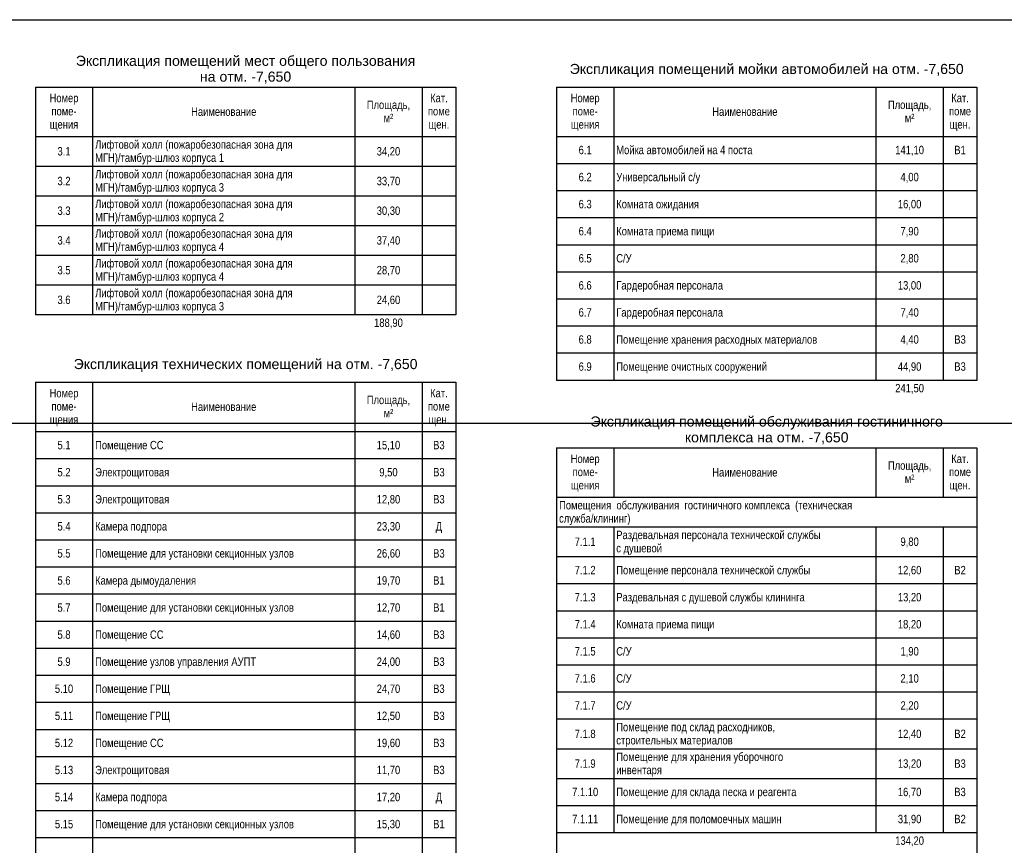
# Model space of a CAD drawing. Header units: millimetres. Extents: x -277772 to 277599, y -59564 to 282085.
# Tile 179 of 192: x 213569 to 242853, y 42913 to 67464. Entities that reach past the tile are written whole.
import ezdxf

# ---------------------------------------------------------------- set-up
doc = ezdxf.new("R2010")
doc.units = ezdxf.units.MM
doc.layers.add('UNPLOTTED', color=2, linetype='Continuous', plot=False)
doc.styles.add('Arial', font='arial.ttf', dxfattribs={"width": 0.8, "height": 350})
doc.styles.add('Arial_4', font='arial.ttf', dxfattribs={"height": 3})

# ---------------------------------------------------------------- blocks, each defined once
blk = doc.blocks.new('A$C5a34e52e')
for p, q in [((163.29, 520.82), (163.29, 506.06)), ((163.29, 520.82), (288.29, 520.82)), ((180.29, 520.82), (180.29, 506.06)), ((258.29, 520.82), (258.29, 506.06)), ((278.29, 520.82), (278.29, 506.06)), ((288.29, 520.82), (288.29, 506.06)), ((288.29, 520.82), (288.29, 506.06)), ((318.29, 520.82), (318.29, 506.06)), ((318.29, 520.82), (443.29, 520.82)), ((335.29, 520.82), (335.29, 506.06)), ((413.29, 520.82), (413.29, 506.06)), ((433.29, 520.82), (433.29, 506.06)), ((443.29, 520.82), (443.29, 506.06)), ((443.29, 520.82), (443.29, 506.06)), ((180.29, 506.06), (163.29, 506.06)), ((163.29, 506.06), (163.29, 497.23)), ((258.29, 506.06), (180.29, 506.06)), ((180.29, 506.06), (180.29, 497.23)), ((278.29, 506.06), (258.29, 506.06)), ((258.29, 506.06), (258.29, 497.23)), ((288.29, 506.06), (278.29, 506.06)), ((278.29, 506.06), (278.29, 497.23)), ((288.29, 506.06), (288.29, 506.06)), ((288.29, 506.06), (288.29, 497.23)), ((288.29, 506.06), (288.29, 497.23)), ((335.29, 506.06), (318.29, 506.06)), ((318.29, 506.06), (318.29, 498.01)), ((413.29, 506.06), (335.29, 506.06)), ((335.29, 506.06), (335.29, 498.01)), ((433.29, 506.06), (413.29, 506.06)), ((413.29, 506.06), (413.29, 498.01)), ((443.29, 506.06), (433.29, 506.06)), ((433.29, 506.06), (433.29, 498.01)), ((443.29, 506.06), (443.29, 506.06)), ((443.29, 506.06), (443.29, 498.01)), ((443.29, 506.06), (443.29, 498.01)), ((335.29, 498.01), (318.29, 498.01)), ((318.29, 498.01), (318.29, 489.96)), ((413.29, 498.01), (335.29, 498.01)), ((335.29, 498.01), (335.29, 489.96)), ((433.29, 498.01), (413.29, 498.01)), ((413.29, 498.01), (413.29, 489.96)), ((443.29, 498.01), (433.29, 498.01)), ((433.29, 498.01), (433.29, 489.96)), ((443.29, 498.01), (443.29, 498.01)), ((443.29, 498.01), (443.29, 489.96)), ((443.29, 498.01), (443.29, 489.96)), ((180.29, 497.23), (163.29, 497.23)), ((163.29, 497.23), (163.29, 488.4)), ((258.29, 497.23), (180.29, 497.23)), ((180.29, 497.23), (180.29, 488.4)), ((278.29, 497.23), (258.29, 497.23)), ((258.29, 497.23), (258.29, 488.4)), ((288.29, 497.23), (278.29, 497.23)), ((278.29, 497.23), (278.29, 488.4)), ((288.29, 497.23), (288.29, 497.23)), ((288.29, 497.23), (288.29, 488.4)), ((288.29, 497.23), (288.29, 488.4)), ((335.29, 489.96), (318.29, 489.96)), ((318.29, 489.96), (318.29, 481.91)), ((413.29, 489.96), (335.29, 489.96)), ((335.29, 489.96), (335.29, 481.91)), ((433.29, 489.96), (413.29, 489.96)), ((413.29, 489.96), (413.29, 481.91)), ((443.29, 489.96), (433.29, 489.96)), ((433.29, 489.96), (433.29, 481.91)), ((443.29, 489.96), (443.29, 489.96)), ((443.29, 489.96), (443.29, 481.91)), ((443.29, 489.96), (443.29, 481.91)), ((180.29, 488.4), (163.29, 488.4)), ((163.29, 488.4), (163.29, 479.56)), ((258.29, 488.4), (180.29, 488.4)), ((180.29, 488.4), (180.29, 479.56)), ((278.29, 488.4), (258.29, 488.4)), ((258.29, 488.4), (258.29, 479.56)), ((288.29, 488.4), (278.29, 488.4)), ((278.29, 488.4), (278.29, 479.56)), ((288.29, 488.4), (288.29, 488.4)), ((288.29, 488.4), (288.29, 479.56)), ((288.29, 488.4), (288.29, 479.56)), ((335.29, 481.91), (318.29, 481.91)), ((318.29, 481.91), (318.29, 473.86)), ((413.29, 481.91), (335.29, 481.91)), ((335.29, 481.91), (335.29, 473.86)), ((433.29, 481.91), (413.29, 481.91)), ((413.29, 481.91), (413.29, 473.86)), ((443.29, 481.91), (433.29, 481.91)), ((433.29, 481.91), (433.29, 473.86)), ((443.29, 481.91), (443.29, 481.91)), ((443.29, 481.91), (443.29, 473.86)), ((443.29, 481.91), (443.29, 473.86)), ((180.29, 479.56), (163.29, 479.56)), ((163.29, 479.56), (163.29, 470.73)), ((258.29, 479.56), (180.29, 479.56)), ((180.29, 479.56), (180.29, 470.73)), ((278.29, 479.56), (258.29, 479.56)), ((258.29, 479.56), (258.29, 470.73)), ((288.29, 479.56), (278.29, 479.56)), ((278.29, 479.56), (278.29, 470.73)), ((288.29, 479.56), (288.29, 479.56)), ((288.29, 479.56), (288.29, 470.73)), ((288.29, 479.56), (288.29, 470.73)), ((335.29, 473.86), (318.29, 473.86)), ((318.29, 473.86), (318.29, 465.81)), ((413.29, 473.86), (335.29, 473.86)), ((335.29, 473.86), (335.29, 465.81)), ((433.29, 473.86), (413.29, 473.86)), ((413.29, 473.86), (413.29, 465.81)), ((443.29, 473.86), (433.29, 473.86)), ((433.29, 473.86), (433.29, 465.81)), ((443.29, 473.86), (443.29, 473.86)), ((443.29, 473.86), (443.29, 465.81)), ((443.29, 473.86), (443.29, 465.81)), ((180.29, 470.73), (163.29, 470.73)), ((163.29, 470.73), (163.29, 461.89)), ((258.29, 470.73), (180.29, 470.73)), ((180.29, 470.73), (180.29, 461.89)), ((278.29, 470.73), (258.29, 470.73)), ((258.29, 470.73), (258.29, 461.89)), ((288.29, 470.73), (278.29, 470.73)), ((278.29, 470.73), (278.29, 461.89)), ((288.29, 470.73), (288.29, 470.73)), ((288.29, 470.73), (288.29, 461.89)), ((288.29, 470.73), (288.29, 461.89)), ((335.29, 465.81), (318.29, 465.81)), ((318.29, 465.81), (318.29, 457.76)), ((413.29, 465.81), (335.29, 465.81)), ((335.29, 465.81), (335.29, 457.76)), ((433.29, 465.81), (413.29, 465.81)), ((413.29, 465.81), (413.29, 457.76)), ((443.29, 465.81), (433.29, 465.81)), ((433.29, 465.81), (433.29, 457.76)), ((443.29, 465.81), (443.29, 465.81)), ((443.29, 465.81), (443.29, 457.76)), ((443.29, 465.81), (443.29, 457.76)), ((180.29, 461.89), (163.29, 461.89)), ((163.29, 461.89), (163.29, 453.06)), ((258.29, 461.89), (180.29, 461.89)), ((180.29, 461.89), (180.29, 453.06)), ((278.29, 461.89), (258.29, 461.89)), ((258.29, 461.89), (258.29, 453.06)), ((288.29, 461.89), (278.29, 461.89)), ((278.29, 461.89), (278.29, 453.06)), ((288.29, 461.89), (288.29, 461.89)), ((288.29, 461.89), (288.29, 453.06)), ((288.29, 461.89), (288.29, 453.06)), ((335.29, 457.76), (318.29, 457.76)), ((318.29, 457.76), (318.29, 449.71)), ((413.29, 457.76), (335.29, 457.76)), ((335.29, 457.76), (335.29, 449.71)), ((433.29, 457.76), (413.29, 457.76)), ((413.29, 457.76), (413.29, 449.71)), ((443.29, 457.76), (433.29, 457.76)), ((433.29, 457.76), (433.29, 449.71)), ((443.29, 457.76), (443.29, 457.76)), ((443.29, 457.76), (443.29, 449.71)), ((443.29, 457.76), (443.29, 449.71)), ((180.29, 453.06), (163.29, 453.06)), ((258.29, 453.06), (180.29, 453.06)), ((278.29, 453.06), (258.29, 453.06)), ((288.29, 453.06), (278.29, 453.06)), ((288.29, 453.06), (288.29, 453.06)), ((335.29, 449.71), (318.29, 449.71)), ((318.29, 449.71), (318.29, 441.66)), ((413.29, 449.71), (335.29, 449.71)), ((335.29, 449.71), (335.29, 441.66)), ((433.29, 449.71), (413.29, 449.71)), ((413.29, 449.71), (413.29, 441.66)), ((443.29, 449.71), (433.29, 449.71)), ((433.29, 449.71), (433.29, 441.66)), ((443.29, 449.71), (443.29, 449.71)), ((443.29, 449.71), (443.29, 441.66)), ((443.29, 449.71), (443.29, 441.66)), ((335.29, 441.66), (318.29, 441.66)), ((318.29, 441.66), (318.29, 433.61)), ((413.29, 441.66), (335.29, 441.66)), ((335.29, 441.66), (335.29, 433.61)), ((433.29, 441.66), (413.29, 441.66)), ((413.29, 441.66), (413.29, 433.61)), ((443.29, 441.66), (433.29, 441.66)), ((433.29, 441.66), (433.29, 433.61)), ((443.29, 441.66), (443.29, 441.66)), ((443.29, 441.66), (443.29, 433.61)), ((443.29, 441.66), (443.29, 433.61)), ((335.29, 433.61), (318.29, 433.61)), ((413.29, 433.61), (335.29, 433.61)), ((433.29, 433.61), (413.29, 433.61)), ((443.29, 433.61), (433.29, 433.61)), ((443.29, 433.61), (443.29, 433.61)), ((163.29, 433.06), (163.29, 418.3)), ((163.29, 433.06), (288.29, 433.06)), ((180.29, 433.06), (180.29, 418.3)), ((258.29, 433.06), (258.29, 418.3)), ((278.29, 433.06), (278.29, 418.3)), ((288.29, 433.06), (288.29, 418.3)), ((288.29, 433.06), (288.29, 418.3)), ((180.29, 418.3), (163.29, 418.3)), ((163.29, 418.3), (163.29, 410.25)), ((258.29, 418.3), (180.29, 418.3)), ((180.29, 418.3), (180.29, 410.25)), ((278.29, 418.3), (258.29, 418.3)), ((258.29, 418.3), (258.29, 410.25)), ((288.29, 418.3), (278.29, 418.3)), ((278.29, 418.3), (278.29, 410.25)), ((288.29, 418.3), (288.29, 418.3)), ((288.29, 418.3), (288.29, 410.25)), ((288.29, 418.3), (288.29, 410.25)), ((318.29, 413.56), (318.29, 213.56)), ((318.29, 413.56), (318.29, 398.8)), ((318.29, 413.56), (443.29, 413.56)), ((335.29, 413.56), (335.29, 398.8)), ((413.29, 413.56), (413.29, 398.8)), ((433.29, 413.56), (433.29, 398.8)), ((443.29, 413.56), (443.29, 213.56)), ((443.29, 413.56), (443.29, 398.8)), ((443.29, 413.56), (443.29, 398.8)), ((180.29, 410.25), (163.29, 410.25)), ((163.29, 410.25), (163.29, 402.2)), ((258.29, 410.25), (180.29, 410.25)), ((180.29, 410.25), (180.29, 402.2)), ((278.29, 410.25), (258.29, 410.25)), ((258.29, 410.25), (258.29, 402.2)), ((288.29, 410.25), (278.29, 410.25)), ((278.29, 410.25), (278.29, 402.2)), ((288.29, 410.25), (288.29, 410.25)), ((288.29, 410.25), (288.29, 402.2)), ((288.29, 410.25), (288.29, 402.2)), ((180.29, 402.2), (163.29, 402.2)), ((163.29, 402.2), (163.29, 394.15)), ((258.29, 402.2), (180.29, 402.2)), ((180.29, 402.2), (180.29, 394.15)), ((278.29, 402.2), (258.29, 402.2)), ((258.29, 402.2), (258.29, 394.15)), ((288.29, 402.2), (278.29, 402.2)), ((278.29, 402.2), (278.29, 394.15)), ((288.29, 402.2), (288.29, 402.2)), ((288.29, 402.2), (288.29, 394.15)), ((288.29, 402.2), (288.29, 394.15)), ((335.29, 398.8), (318.29, 398.8)), ((413.29, 398.8), (335.29, 398.8)), ((433.29, 398.8), (413.29, 398.8)), ((443.29, 398.8), (433.29, 398.8)), ((443.29, 398.8), (443.29, 398.8)), ((180.29, 394.15), (163.29, 394.15)), ((163.29, 394.15), (163.29, 386.1)), ((258.29, 394.15), (180.29, 394.15)), ((180.29, 394.15), (180.29, 386.1)), ((278.29, 394.15), (258.29, 394.15)), ((258.29, 394.15), (258.29, 386.1)), ((288.29, 394.15), (278.29, 394.15)), ((278.29, 394.15), (278.29, 386.1)), ((288.29, 394.15), (288.29, 394.15)), ((288.29, 394.15), (288.29, 386.1)), ((288.29, 394.15), (288.29, 386.1)), ((335.29, 389.97), (318.29, 389.97)), ((318.29, 389.97), (318.29, 381.13)), ((413.29, 389.97), (335.29, 389.97)), ((335.29, 389.97), (335.29, 381.13)), ((433.29, 389.97), (413.29, 389.97)), ((413.29, 389.97), (413.29, 381.13)), ((443.29, 389.97), (433.29, 389.97)), ((433.29, 389.97), (433.29, 381.13)), ((443.29, 389.97), (443.29, 389.97)), ((443.29, 389.97), (443.29, 381.13)), ((443.29, 389.97), (443.29, 381.13)), ((180.29, 386.1), (163.29, 386.1)), ((163.29, 386.1), (163.29, 378.05)), ((258.29, 386.1), (180.29, 386.1)), ((180.29, 386.1), (180.29, 378.05)), ((278.29, 386.1), (258.29, 386.1)), ((258.29, 386.1), (258.29, 378.05)), ((288.29, 386.1), (278.29, 386.1)), ((278.29, 386.1), (278.29, 378.05)), ((288.29, 386.1), (288.29, 386.1)), ((288.29, 386.1), (288.29, 378.05)), ((288.29, 386.1), (288.29, 378.05)), ((335.29, 381.13), (318.29, 381.13)), ((318.29, 381.13), (318.29, 373.08)), ((413.29, 381.13), (335.29, 381.13)), ((335.29, 381.13), (335.29, 373.08)), ((433.29, 381.13), (413.29, 381.13)), ((413.29, 381.13), (413.29, 373.08)), ((443.29, 381.13), (433.29, 381.13)), ((433.29, 381.13), (433.29, 373.08)), ((443.29, 381.13), (443.29, 381.13)), ((443.29, 381.13), (443.29, 373.08)), ((443.29, 381.13), (443.29, 373.08)), ((180.29, 378.05), (163.29, 378.05)), ((163.29, 378.05), (163.29, 370)), ((258.29, 378.05), (180.29, 378.05)), ((180.29, 378.05), (180.29, 370)), ((278.29, 378.05), (258.29, 378.05)), ((258.29, 378.05), (258.29, 370)), ((288.29, 378.05), (278.29, 378.05)), ((278.29, 378.05), (278.29, 370)), ((288.29, 378.05), (288.29, 378.05)), ((288.29, 378.05), (288.29, 370)), ((288.29, 378.05), (288.29, 370)), ((335.29, 373.08), (318.29, 373.08)), ((318.29, 373.08), (318.29, 365.03)), ((413.29, 373.08), (335.29, 373.08)), ((335.29, 373.08), (335.29, 365.03)), ((433.29, 373.08), (413.29, 373.08)), ((413.29, 373.08), (413.29, 365.03)), ((443.29, 373.08), (433.29, 373.08)), ((433.29, 373.08), (433.29, 365.03)), ((443.29, 373.08), (443.29, 373.08)), ((443.29, 373.08), (443.29, 365.03)), ((443.29, 373.08), (443.29, 365.03)), ((180.29, 370), (163.29, 370)), ((163.29, 370), (163.29, 361.95)), ((258.29, 370), (180.29, 370)), ((180.29, 370), (180.29, 361.95)), ((278.29, 370), (258.29, 370)), ((258.29, 370), (258.29, 361.95)), ((288.29, 370), (278.29, 370)), ((278.29, 370), (278.29, 361.95)), ((288.29, 370), (288.29, 370)), ((288.29, 370), (288.29, 361.95)), ((288.29, 370), (288.29, 361.95)), ((335.29, 365.03), (318.29, 365.03)), ((318.29, 365.03), (318.29, 356.98)), ((413.29, 365.03), (335.29, 365.03)), ((335.29, 365.03), (335.29, 356.98)), ((433.29, 365.03), (413.29, 365.03)), ((413.29, 365.03), (413.29, 356.98)), ((443.29, 365.03), (433.29, 365.03)), ((433.29, 365.03), (433.29, 356.98)), ((443.29, 365.03), (443.29, 365.03)), ((443.29, 365.03), (443.29, 356.98)), ((443.29, 365.03), (443.29, 356.98)), ((180.29, 361.95), (163.29, 361.95)), ((163.29, 361.95), (163.29, 353.9)), ((258.29, 361.95), (180.29, 361.95)), ((180.29, 361.95), (180.29, 353.9)), ((278.29, 361.95), (258.29, 361.95)), ((258.29, 361.95), (258.29, 353.9)), ((288.29, 361.95), (278.29, 361.95)), ((278.29, 361.95), (278.29, 353.9)), ((288.29, 361.95), (288.29, 361.95)), ((288.29, 361.95), (288.29, 353.9)), ((288.29, 361.95), (288.29, 353.9)), ((335.29, 356.98), (318.29, 356.98)), ((318.29, 356.98), (318.29, 348.93)), ((413.29, 356.98), (335.29, 356.98)), ((335.29, 356.98), (335.29, 348.93)), ((433.29, 356.98), (413.29, 356.98)), ((413.29, 356.98), (413.29, 348.93)), ((443.29, 356.98), (433.29, 356.98)), ((433.29, 356.98), (433.29, 348.93)), ((443.29, 356.98), (443.29, 356.98)), ((443.29, 356.98), (443.29, 348.93)), ((443.29, 356.98), (443.29, 348.93)), ((180.29, 353.9), (163.29, 353.9)), ((163.29, 353.9), (163.29, 345.85)), ((258.29, 353.9), (180.29, 353.9)), ((180.29, 353.9), (180.29, 345.85)), ((278.29, 353.9), (258.29, 353.9)), ((258.29, 353.9), (258.29, 345.85)), ((288.29, 353.9), (278.29, 353.9)), ((278.29, 353.9), (278.29, 345.85)), ((288.29, 353.9), (288.29, 353.9)), ((288.29, 353.9), (288.29, 345.85)), ((288.29, 353.9), (288.29, 345.85)), ((335.29, 348.93), (318.29, 348.93)), ((318.29, 348.93), (318.29, 340.88)), ((413.29, 348.93), (335.29, 348.93)), ((335.29, 348.93), (335.29, 340.88)), ((433.29, 348.93), (413.29, 348.93)), ((413.29, 348.93), (413.29, 340.88)), ((443.29, 348.93), (433.29, 348.93)), ((433.29, 348.93), (433.29, 340.88)), ((443.29, 348.93), (443.29, 348.93)), ((443.29, 348.93), (443.29, 340.88)), ((443.29, 348.93), (443.29, 340.88)), ((180.29, 345.85), (163.29, 345.85)), ((163.29, 345.85), (163.29, 337.8)), ((258.29, 345.85), (180.29, 345.85)), ((180.29, 345.85), (180.29, 337.8)), ((278.29, 345.85), (258.29, 345.85)), ((258.29, 345.85), (258.29, 337.8)), ((288.29, 345.85), (278.29, 345.85)), ((278.29, 345.85), (278.29, 337.8)), ((288.29, 345.85), (288.29, 345.85)), ((288.29, 345.85), (288.29, 337.8)), ((288.29, 345.85), (288.29, 337.8)), ((335.29, 340.88), (318.29, 340.88)), ((318.29, 340.88), (318.29, 332.83)), ((413.29, 340.88), (335.29, 340.88)), ((335.29, 340.88), (335.29, 332.83)), ((433.29, 340.88), (413.29, 340.88)), ((413.29, 340.88), (413.29, 332.83)), ((443.29, 340.88), (433.29, 340.88)), ((433.29, 340.88), (433.29, 332.83)), ((443.29, 340.88), (443.29, 340.88)), ((443.29, 340.88), (443.29, 332.83)), ((443.29, 340.88), (443.29, 332.83)), ((180.29, 337.8), (163.29, 337.8)), ((163.29, 337.8), (163.29, 329.75)), ((258.29, 337.8), (180.29, 337.8)), ((180.29, 337.8), (180.29, 329.75)), ((278.29, 337.8), (258.29, 337.8)), ((258.29, 337.8), (258.29, 329.75)), ((288.29, 337.8), (278.29, 337.8)), ((278.29, 337.8), (278.29, 329.75)), ((288.29, 337.8), (288.29, 337.8)), ((288.29, 337.8), (288.29, 329.75)), ((288.29, 337.8), (288.29, 329.75)), ((335.29, 332.83), (318.29, 332.83)), ((318.29, 332.83), (318.29, 324)), ((413.29, 332.83), (335.29, 332.83)), ((335.29, 332.83), (335.29, 324)), ((433.29, 332.83), (413.29, 332.83)), ((413.29, 332.83), (413.29, 324)), ((443.29, 332.83), (433.29, 332.83)), ((433.29, 332.83), (433.29, 324)), ((443.29, 332.83), (443.29, 332.83)), ((443.29, 332.83), (443.29, 324)), ((443.29, 332.83), (443.29, 324)), ((180.29, 329.75), (163.29, 329.75)), ((163.29, 329.75), (163.29, 321.7)), ((258.29, 329.75), (180.29, 329.75)), ((180.29, 329.75), (180.29, 321.7)), ((278.29, 329.75), (258.29, 329.75)), ((258.29, 329.75), (258.29, 321.7)), ((288.29, 329.75), (278.29, 329.75)), ((278.29, 329.75), (278.29, 321.7)), ((288.29, 329.75), (288.29, 329.75)), ((288.29, 329.75), (288.29, 321.7)), ((288.29, 329.75), (288.29, 321.7)), ((335.29, 324), (318.29, 324)), ((318.29, 324), (318.29, 315.16)), ((413.29, 324), (335.29, 324)), ((335.29, 324), (335.29, 315.16)), ((433.29, 324), (413.29, 324)), ((413.29, 324), (413.29, 315.16)), ((443.29, 324), (433.29, 324)), ((433.29, 324), (433.29, 315.16)), ((443.29, 324), (443.29, 324)), ((443.29, 324), (443.29, 315.16)), ((443.29, 324), (443.29, 315.16)), ((180.29, 321.7), (163.29, 321.7)), ((163.29, 321.7), (163.29, 313.65)), ((258.29, 321.7), (180.29, 321.7)), ((180.29, 321.7), (180.29, 313.65)), ((278.29, 321.7), (258.29, 321.7)), ((258.29, 321.7), (258.29, 313.65)), ((288.29, 321.7), (278.29, 321.7)), ((278.29, 321.7), (278.29, 313.65)), ((288.29, 321.7), (288.29, 321.7)), ((288.29, 321.7), (288.29, 313.65)), ((288.29, 321.7), (288.29, 313.65)), ((180.29, 313.65), (163.29, 313.65)), ((163.29, 313.65), (163.29, 305.6)), ((258.29, 313.65), (180.29, 313.65)), ((180.29, 313.65), (180.29, 305.6)), ((278.29, 313.65), (258.29, 313.65)), ((258.29, 313.65), (258.29, 305.6)), ((288.29, 313.65), (278.29, 313.65)), ((278.29, 313.65), (278.29, 305.6)), ((288.29, 313.65), (288.29, 313.65)), ((288.29, 313.65), (288.29, 305.6)), ((288.29, 313.65), (288.29, 305.6)), ((335.29, 315.16), (318.29, 315.16)), ((318.29, 315.16), (318.29, 307.11)), ((413.29, 315.16), (335.29, 315.16)), ((335.29, 315.16), (335.29, 307.11)), ((433.29, 315.16), (413.29, 315.16)), ((413.29, 315.16), (413.29, 307.11)), ((443.29, 315.16), (433.29, 315.16)), ((433.29, 315.16), (433.29, 307.11)), ((443.29, 315.16), (443.29, 315.16)), ((443.29, 315.16), (443.29, 307.11)), ((443.29, 315.16), (443.29, 307.11)), ((180.29, 305.6), (163.29, 305.6)), ((163.29, 305.6), (163.29, 297.55)), ((258.29, 305.6), (180.29, 305.6)), ((180.29, 305.6), (180.29, 297.55)), ((278.29, 305.6), (258.29, 305.6)), ((258.29, 305.6), (258.29, 297.55)), ((288.29, 305.6), (278.29, 305.6)), ((278.29, 305.6), (278.29, 297.55)), ((288.29, 305.6), (288.29, 305.6)), ((288.29, 305.6), (288.29, 297.55)), ((288.29, 305.6), (288.29, 297.55)), ((335.29, 307.11), (318.29, 307.11)), ((318.29, 307.11), (318.29, 299.06)), ((413.29, 307.11), (335.29, 307.11)), ((335.29, 307.11), (335.29, 299.06)), ((433.29, 307.11), (413.29, 307.11)), ((413.29, 307.11), (413.29, 299.06)), ((443.29, 307.11), (433.29, 307.11)), ((433.29, 307.11), (433.29, 299.06)), ((443.29, 307.11), (443.29, 307.11)), ((443.29, 307.11), (443.29, 299.06)), ((443.29, 307.11), (443.29, 299.06)), ((335.29, 299.06), (318.29, 299.06)), ((413.29, 299.06), (335.29, 299.06)), ((433.29, 299.06), (413.29, 299.06)), ((443.29, 299.06), (433.29, 299.06)), ((443.29, 299.06), (443.29, 299.06)), ((180.29, 297.55), (163.29, 297.55)), ((163.29, 297.55), (163.29, 289.5)), ((258.29, 297.55), (180.29, 297.55)), ((180.29, 297.55), (180.29, 289.5)), ((278.29, 297.55), (258.29, 297.55)), ((258.29, 297.55), (258.29, 289.5)), ((288.29, 297.55), (278.29, 297.55)), ((278.29, 297.55), (278.29, 289.5)), ((288.29, 297.55), (288.29, 297.55)), ((288.29, 297.55), (288.29, 289.5)), ((288.29, 297.55), (288.29, 289.5))]:
    blk.add_line(p, q)
at = {"line_spacing_factor": 0.941778}
for s, insert, char_height, width, attachment_point, style in [('Экспликация помещений мест общего пользования\\Pна отм. -7,650', (225.79, 530.15), 3, 120.6468, 2, 'Arial_4'), ('Экспликация помещений мойки автомобилей на отм. -7,650', (380.79, 527.72), 3, 140.0384, 2, 'Arial_4'), ('Номер\\Pпоме-\\Pщения', (171.79, 518.83), 2.5, 12.8552, 2, 'Arial'), ('Кат.\\Pпоме\\Pщен.', (283.29, 518.83), 2.5, 9.7944, 2, 'Arial'), ('Номер\\Pпоме-\\Pщения', (326.79, 518.83), 2.5, 12.8552, 2, 'Arial'), ('Кат.\\Pпоме\\Pщен.', (438.29, 518.83), 2.5, 9.7944, 2, 'Arial'), ('Площадь,\\Pм\\fArial|b0|i0|c238|p34|;²', (268.29, 516.81), 2.5, 19.2521, 2, 'Arial'), ('Площадь,\\Pм\\fArial|b0|i0|c238|p34|;²', (423.29, 516.81), 2.5, 19.2521, 2, 'Arial'), ('Наименование', (219.29, 514.78), 2.5, 28.9547, 2, 'Arial'), ('Наименование', (374.29, 514.78), 2.5, 28.9547, 2, 'Arial'), ('Лифтовой холл (пожаробезопасная зона для\\PМГН)/тамбур-шлюз корпуса 1', (181.04, 505.01), 2.5, 87.6294, 1, 'Arial'), ('3.1', (171.79, 502.99), 2.5, 5.8154, 2, 'Arial'), ('34,20', (268.29, 502.99), 2.5, 10.4678, 2, 'Arial'), ('6.1', (326.79, 503.38), 2.5, 5.8154, 2, 'Arial'), ('Мойка автомобилей на 4 поста', (336.04, 503.38), 2.5, 60.5111, 1, 'Arial'), ('141,10', (423.29, 503.38), 2.5, 12.7939, 2, 'Arial'), ('В1', (438.29, 503.38), 2.5, 5.1115, 2, 'Arial'), ('Лифтовой холл (пожаробезопасная зона для\\PМГН)/тамбур-шлюз корпуса 3', (181.04, 496.18), 2.5, 87.6294, 1, 'Arial'), ('6.2', (326.79, 495.33), 2.5, 5.8154, 2, 'Arial'), ('Универсальный с/у', (336.04, 495.33), 2.5, 37.1269, 1, 'Arial'), ('4,00', (423.29, 495.33), 2.5, 8.1416, 2, 'Arial'), ('3.2', (171.79, 494.15), 2.5, 5.8154, 2, 'Arial'), ('33,70', (268.29, 494.15), 2.5, 10.4678, 2, 'Arial'), ('Лифтовой холл (пожаробезопасная зона для\\PМГН)/тамбур-шлюз корпуса 2', (181.04, 487.34), 2.5, 87.6294, 1, 'Arial'), ('6.3', (326.79, 487.28), 2.5, 5.8154, 2, 'Arial'), ('Комната ожидания', (336.04, 487.28), 2.5, 36.6984, 1, 'Arial'), ('16,00', (423.29, 487.28), 2.5, 10.4678, 2, 'Arial'), ('3.3', (171.79, 485.32), 2.5, 5.8154, 2, 'Arial'), ('30,30', (268.29, 485.32), 2.5, 10.4678, 2, 'Arial'), ('Лифтовой холл (пожаробезопасная зона для\\PМГН)/тамбур-шлюз корпуса 4', (181.04, 478.51), 2.5, 87.6294, 1, 'Arial'), ('6.4', (326.79, 479.23), 2.5, 5.8154, 2, 'Arial'), ('Комната приема пищи', (336.04, 479.23), 2.5, 43.5851, 1, 'Arial'), ('7,90', (423.29, 479.23), 2.5, 8.1416, 2, 'Arial'), ('3.4', (171.79, 476.49), 2.5, 5.8154, 2, 'Arial'), ('37,40', (268.29, 476.49), 2.5, 10.4678, 2, 'Arial'), ('Лифтовой холл (пожаробезопасная зона для\\PМГН)/тамбур-шлюз корпуса 4', (181.04, 469.68), 2.5, 87.6294, 1, 'Arial'), ('6.5', (326.79, 471.18), 2.5, 5.8154, 2, 'Arial'), ('С/У', (336.04, 471.18), 2.5, 6.7949, 1, 'Arial'), ('2,80', (423.29, 471.18), 2.5, 8.1416, 2, 'Arial'), ('3.5', (171.79, 467.65), 2.5, 5.8154, 2, 'Arial'), ('28,70', (268.29, 467.65), 2.5, 10.4678, 2, 'Arial'), ('6.6', (326.79, 463.13), 2.5, 5.8154, 2, 'Arial'), ('Гардеробная персонала', (336.04, 463.13), 2.5, 47.4417, 1, 'Arial'), ('13,00', (423.29, 463.13), 2.5, 10.4678, 2, 'Arial'), ('Лифтовой холл (пожаробезопасная зона для\\PМГН)/тамбур-шлюз корпуса 3', (181.04, 460.84), 2.5, 87.6294, 1, 'Arial'), ('3.6', (171.79, 458.82), 2.5, 5.8154, 2, 'Arial'), ('24,60', (268.29, 458.82), 2.5, 10.4678, 2, 'Arial'), ('6.7', (326.79, 455.08), 2.5, 5.8154, 2, 'Arial'), ('Гардеробная персонала', (336.04, 455.08), 2.5, 47.4417, 1, 'Arial'), ('7,40', (423.29, 455.08), 2.5, 8.1416, 2, 'Arial'), ('188,90', (268.29, 452.01), 2.5, 12.7939, 2, 'Arial'), ('6.8', (326.79, 447.03), 2.5, 5.8154, 2, 'Arial'), ('Помещение хранения расходных материалов', (336.04, 447.03), 2.5, 89.2516, 1, 'Arial'), ('4,40', (423.29, 447.03), 2.5, 8.1416, 2, 'Arial'), ('В3', (438.29, 447.03), 2.5, 5.1115, 2, 'Arial'), ('Экспликация технических помещений на отм. -7,650', (225.79, 439.97), 3, 122.2261, 2, 'Arial_4'), ('6.9', (326.79, 438.98), 2.5, 5.8154, 2, 'Arial'), ('Помещение очистных сооружений', (336.04, 438.98), 2.5, 66.8468, 1, 'Arial'), ('44,90', (423.29, 438.98), 2.5, 10.4678, 2, 'Arial'), ('В3', (438.29, 438.98), 2.5, 5.1115, 2, 'Arial'), ('Номер\\Pпоме-\\Pщения', (171.79, 431.07), 2.5, 12.8552, 2, 'Arial'), ('Кат.\\Pпоме\\Pщен.', (283.29, 431.07), 2.5, 9.7944, 2, 'Arial'), ('241,50', (423.29, 432.56), 2.5, 12.7939, 2, 'Arial'), ('Площадь,\\Pм\\fArial|b0|i0|c238|p34|;²', (268.29, 429.05), 2.5, 19.2521, 2, 'Arial'), ('Наименование', (219.29, 427.03), 2.5, 28.9547, 2, 'Arial'), ('Экспликация помещений обслуживания гостиничного\\Pкомплекса на отм. -7,650', (380.79, 422.89), 3, 125.054, 2, 'Arial_4'), ('5.1', (171.79, 415.62), 2.5, 5.8154, 2, 'Arial'), ('Помещение СС', (181.04, 415.62), 2.5, 30.3933, 1, 'Arial'), ('15,10', (268.29, 415.62), 2.5, 10.4678, 2, 'Arial'), ('В3', (283.29, 415.62), 2.5, 5.1115, 2, 'Arial'), ('Номер\\Pпоме-\\Pщения', (326.79, 411.56), 2.5, 12.8552, 2, 'Arial'), ('Кат.\\Pпоме\\Pщен.', (438.29, 411.56), 2.5, 9.7944, 2, 'Arial'), ('5.2', (171.79, 407.57), 2.5, 5.8154, 2, 'Arial'), ('Электрощитовая', (181.04, 407.57), 2.5, 32.9031, 1, 'Arial'), ('9,50', (268.29, 407.57), 2.5, 8.1416, 2, 'Arial'), ('В3', (283.29, 407.57), 2.5, 5.1115, 2, 'Arial'), ('Наименование', (374.29, 407.52), 2.5, 28.9547, 2, 'Arial'), ('Площадь,\\Pм\\fArial|b0|i0|c238|p34|;²', (423.29, 409.54), 2.5, 19.2521, 2, 'Arial'), ('5.3', (171.79, 399.52), 2.5, 5.8154, 2, 'Arial'), ('Электрощитовая', (181.04, 399.52), 2.5, 32.9031, 1, 'Arial'), ('12,80', (268.29, 399.52), 2.5, 10.4678, 2, 'Arial'), ('В3', (283.29, 399.52), 2.5, 5.1115, 2, 'Arial'), ('Помещения  обслуживания  гостиничного комплекса  (техническая\\Pслужба/клининг)', (319.04, 397.75), 2.5, 130.082, 1, 'Arial'), ('5.4', (171.79, 391.47), 2.5, 5.8154, 2, 'Arial'), ('Камера подпора', (181.04, 391.47), 2.5, 32.0155, 1, 'Arial'), ('23,30', (268.29, 391.47), 2.5, 10.4678, 2, 'Arial'), ('\\fArial|b0|i0|c204|p34|;Д', (283.29, 391.47), 2.5, 2.8159, 2, 'Arial'), ('7.1.1', (326.79, 386.89), 2.5, 9.3047, 2, 'Arial'), ('Раздевальная персонала технической службы\\Pс душевой', (336.04, 388.91), 2.5, 90.5983, 1, 'Arial'), ('9,80', (423.29, 386.89), 2.5, 8.1416, 2, 'Arial'), ('5.5', (171.79, 383.42), 2.5, 5.8154, 2, 'Arial'), ('Помещение для установки секционных узлов', (181.04, 383.42), 2.5, 88.0579, 1, 'Arial'), ('26,60', (268.29, 383.42), 2.5, 10.4678, 2, 'Arial'), ('В3', (283.29, 383.42), 2.5, 5.1115, 2, 'Arial'), ('7.1.2', (326.79, 378.45), 2.5, 9.3047, 2, 'Arial'), ('Помещение персонала технической службы', (336.04, 378.45), 2.5, 86.0684, 1, 'Arial'), ('12,60', (423.29, 378.45), 2.5, 10.4678, 2, 'Arial'), ('В2', (438.29, 378.45), 2.5, 5.1115, 2, 'Arial'), ('5.6', (171.79, 375.37), 2.5, 5.8154, 2, 'Arial'), ('Камера дымоудаления', (181.04, 375.37), 2.5, 44.7482, 1, 'Arial'), ('19,70', (268.29, 375.37), 2.5, 10.4678, 2, 'Arial'), ('В1', (283.29, 375.37), 2.5, 5.1115, 2, 'Arial'), ('7.1.3', (326.79, 370.4), 2.5, 9.3047, 2, 'Arial'), ('Раздевальная с душевой службы клининга', (336.04, 370.4), 2.5, 83.4361, 1, 'Arial'), ('13,20', (423.29, 370.4), 2.5, 10.4678, 2, 'Arial'), ('5.7', (171.79, 367.32), 2.5, 5.8154, 2, 'Arial'), ('Помещение для установки секционных узлов', (181.04, 367.32), 2.5, 88.0579, 1, 'Arial'), ('12,70', (268.29, 367.32), 2.5, 10.4678, 2, 'Arial'), ('В1', (283.29, 367.32), 2.5, 5.1115, 2, 'Arial'), ('7.1.4', (326.79, 362.35), 2.5, 9.3047, 2, 'Arial'), ('Комната приема пищи', (336.04, 362.35), 2.5, 43.5851, 1, 'Arial'), ('18,20', (423.29, 362.35), 2.5, 10.4678, 2, 'Arial'), ('5.8', (171.79, 359.27), 2.5, 5.8154, 2, 'Arial'), ('Помещение СС', (181.04, 359.27), 2.5, 30.3933, 1, 'Arial'), ('14,60', (268.29, 359.27), 2.5, 10.4678, 2, 'Arial'), ('В3', (283.29, 359.27), 2.5, 5.1115, 2, 'Arial'), ('С/У', (336.04, 354.3), 2.5, 6.7949, 1, 'Arial'), ('1,90', (423.29, 354.3), 2.5, 8.1416, 2, 'Arial'), ('7.1.5', (326.79, 354.3), 2.5, 9.3047, 2, 'Arial'), ('5.9', (171.79, 351.22), 2.5, 5.8154, 2, 'Arial'), ('Помещение узлов управления АУПТ', (181.04, 351.22), 2.5, 71.2543, 1, 'Arial'), ('24,00', (268.29, 351.22), 2.5, 10.4678, 2, 'Arial'), ('В3', (283.29, 351.22), 2.5, 5.1115, 2, 'Arial'), ('7.1.6', (326.79, 346.25), 2.5, 9.3047, 2, 'Arial'), ('С/У', (336.04, 346.25), 2.5, 6.7949, 1, 'Arial'), ('2,10', (423.29, 346.25), 2.5, 8.1416, 2, 'Arial'), ('5.10', (171.79, 343.17), 2.5, 8.1416, 2, 'Arial'), ('Помещение ГРЩ', (181.04, 343.17), 2.5, 33.3622, 1, 'Arial'), ('24,70', (268.29, 343.17), 2.5, 10.4678, 2, 'Arial'), ('В3', (283.29, 343.17), 2.5, 5.1115, 2, 'Arial'), ('7.1.7', (326.79, 338.2), 2.5, 9.3047, 2, 'Arial'), ('С/У', (336.04, 338.2), 2.5, 6.7949, 1, 'Arial'), ('2,20', (423.29, 338.2), 2.5, 8.1416, 2, 'Arial'), ('5.11', (171.79, 335.12), 2.5, 8.1416, 2, 'Arial'), ('Помещение ГРЩ', (181.04, 335.12), 2.5, 33.3622, 1, 'Arial'), ('12,50', (268.29, 335.12), 2.5, 10.4678, 2, 'Arial'), ('В3', (283.29, 335.12), 2.5, 5.1115, 2, 'Arial'), ('Помещение под склад расходников,\\Pстроительных материалов', (336.04, 331.78), 2.5, 70.5198, 1, 'Arial'), ('7.1.8', (326.79, 329.76), 2.5, 9.3047, 2, 'Arial'), ('12,40', (423.29, 329.76), 2.5, 10.4678, 2, 'Arial'), ('В2', (438.29, 329.76), 2.5, 5.1115, 2, 'Arial'), ('5.12', (171.79, 327.07), 2.5, 8.1416, 2, 'Arial'), ('Помещение СС', (181.04, 327.07), 2.5, 30.3933, 1, 'Arial'), ('19,60', (268.29, 327.07), 2.5, 10.4678, 2, 'Arial'), ('В3', (283.29, 327.07), 2.5, 5.1115, 2, 'Arial'), ('Помещение для хранения уборочного\\Pинвентаря', (336.04, 322.94), 2.5, 74.0702, 1, 'Arial'), ('7.1.9', (326.79, 320.92), 2.5, 9.3047, 2, 'Arial'), ('13,20', (423.29, 320.92), 2.5, 10.4678, 2, 'Arial'), ('В3', (438.29, 320.92), 2.5, 5.1115, 2, 'Arial'), ('5.13', (171.79, 319.02), 2.5, 8.1416, 2, 'Arial'), ('Электрощитовая', (181.04, 319.02), 2.5, 32.9031, 1, 'Arial'), ('11,70', (268.29, 319.02), 2.5, 10.4678, 2, 'Arial'), ('В3', (283.29, 319.02), 2.5, 5.1115, 2, 'Arial'), ('5.14', (171.79, 310.97), 2.5, 8.1416, 2, 'Arial'), ('Камера подпора', (181.04, 310.97), 2.5, 32.0155, 1, 'Arial'), ('17,20', (268.29, 310.97), 2.5, 10.4678, 2, 'Arial'), ('\\fArial|b0|i0|c204|p34|;Д', (283.29, 310.97), 2.5, 2.8159, 2, 'Arial'), ('7.1.10', (326.79, 312.48), 2.5, 11.6309, 2, 'Arial'), ('Помещение для склада песка и реагента', (336.04, 312.48), 2.5, 80.0693, 1, 'Arial'), ('16,70', (423.29, 312.48), 2.5, 10.4678, 2, 'Arial'), ('В3', (438.29, 312.48), 2.5, 5.1115, 2, 'Arial'), ('5.15', (171.79, 302.92), 2.5, 8.1416, 2, 'Arial'), ('Помещение для установки секционных узлов', (181.04, 302.92), 2.5, 88.0579, 1, 'Arial'), ('15,30', (268.29, 302.92), 2.5, 10.4678, 2, 'Arial'), ('В1', (283.29, 302.92), 2.5, 5.1115, 2, 'Arial'), ('7.1.11', (326.79, 304.43), 2.5, 11.6309, 2, 'Arial'), ('Помещение для поломоечных машин', (336.04, 304.43), 2.5, 73.3969, 1, 'Arial'), ('31,90', (423.29, 304.43), 2.5, 10.4678, 2, 'Arial'), ('В2', (438.29, 304.43), 2.5, 5.1115, 2, 'Arial'), ('134,20', (423.29, 298.01), 2.5, 12.7939, 2, 'Arial')]:
    blk.add_mtext(s, dxfattribs=dict(at, insert=insert, char_height=char_height, width=width, attachment_point=attachment_point, style=style))
blk = doc.blocks.new('*U61')
at = {"color": 0}
blk.add_lwpolyline([(0, 584), (0, 0), (-816, 0), (-816, 584)], close=True, dxfattribs=at)

msp = doc.modelspace()

# ---------------------------------------------------------------- linework, layer by layer
at = {"layer": 'UNPLOTTED', "color": 1, "ltscale": 100}
msp.add_xline((-94774, 55468), (1, 0), dxfattribs=at)

# ---------------------------------------------------------------- block references
at = {"xscale": 100, "yscale": 100, "zscale": 100}
msp.add_blockref('A$C5a34e52e', (197708, 13377), dxfattribs=at)
at = {"layer": 'UNPLOTTED', "xscale": 100, "yscale": 100, "zscale": 100}
msp.add_blockref('*U61', (277599, 9064), dxfattribs=at)

doc.saveas('drawing.dxf')
